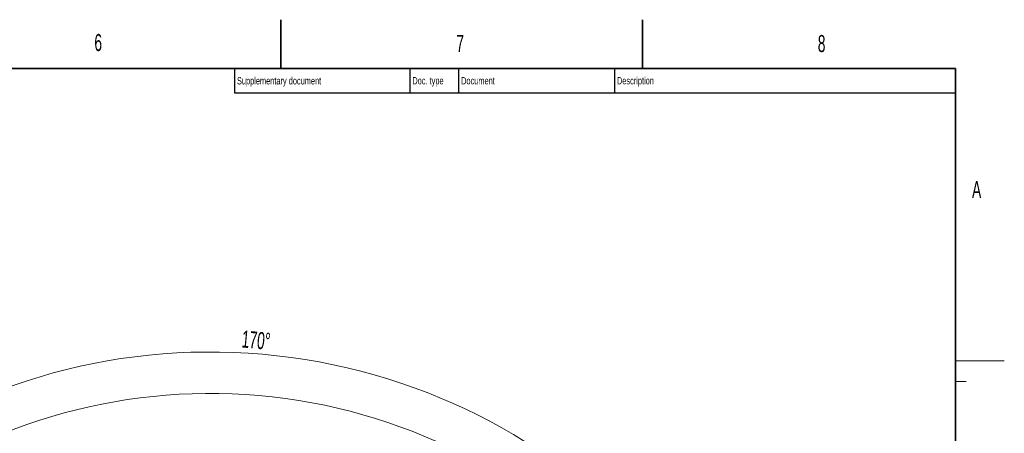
# Model space of a CAD drawing. Header units: millimetres. Extents: x 0 to 14900, y 0 to 10500.
# Tile 50 of 50: x 9848 to 14900, y 8377 to 10500. Entities that reach past the tile are written whole.
import ezdxf

# ---------------------------------------------------------------- set-up
doc = ezdxf.new("R2010")
doc.units = ezdxf.units.MM
doc.header["$LTSCALE"] = 25
doc.styles.add('SLDTEXTSTYLE0', font='TXT', dxfattribs={"width": 0.605})
doc.dimstyles.new('SLDDIMSTYLE2', dxfattribs={"dimtxt": 87.5, "dimasz": 87.5, "dimexe": 0, "dimexo": 0.0625, "dimgap": 21.875, "dimtad": 1, "dimdec": 4, "dimlfac": 25, "dimzin": 12, "dimdsep": 46, "dimtxsty": 'SLDTEXTSTYLE0', "dimsah": 1, "dimcen": 0.09, "dimadec": 1, "dimazin": 3, "dimtfac": 1, "dimtofl": 0, "dimtmove": 0, "dimatfit": 3, "dimfxl": 1, "dimfrac": 2, "dimtolj": 1, "dimtzin": 12, "dimarcsym": 0})

# ---------------------------------------------------------------- blocks, each defined once
blk = doc.blocks.new('_D_6')
at = {"color": 7, "linetype": 'Continuous', "lineweight": 0}
for p, q in [((7972.6, 6237), (7775.4, 6271.8)), ((12131.9, 5733.8), (13924.7, 5733.8))]:
    blk.add_line(p, q, dxfattribs=at)
at = {"color": 7, "linetype": 'Continuous', "lineweight": 18}
blk.add_arc((10826.5, 5733.8), 3060.7, 0, 170, dxfattribs=at)
for points in [[(7812.3, 6265.3), (7841, 6348.9), (7816.5, 6353.6)], [(13887.2, 5733.8), (13898.5, 5821.5), (13873.5, 5821.1)]]:
    blk.add_solid(points, dxfattribs=at)
at = {"color": 7, "linetype": 'Continuous', "lineweight": 18, "insert": (10991.7, 8905.5), "char_height": 87.5, "attachment_point": 1, "rotation": 354.776, "style": 'SLDTEXTSTYLE0'}
blk.add_mtext('170°', dxfattribs=at)

msp = doc.modelspace()

# ---------------------------------------------------------------- linework, layer by layer
at = {"color": 7, "linetype": 'Continuous', "lineweight": 35}
for p, q in [((11187.5, 10250), (11187.5, 10500)), ((13043.75, 10500), (13043.75, 10250)), ((14650, 10250), (500, 10250)), ((14650, 10250), (14650, 250))]:
    msp.add_line(p, q, dxfattribs=at)
at = {"color": 7, "linetype": 'Continuous', "lineweight": 25}
for p, q in [((10950, 10250), (10950, 10125)), ((11850, 10250), (11850, 10125)), ((12100, 10250), (12100, 10125)), ((12900, 10250), (12900, 10125)), ((10950, 10125), (14650, 10125))]:
    msp.add_line(p, q, dxfattribs=at)
at = {"color": 7, "linetype": 'Continuous', "lineweight": 18}
for p, q in [((14650, 8750), (14900, 8750)), ((14650, 8643.75), (14705, 8643.75))]:
    msp.add_line(p, q, dxfattribs=at)
msp.add_arc((10826.5253734, 5733.8100723), 2848, 190, 170, dxfattribs=at)

# ---------------------------------------------------------------- texts
at = {"color": 7, "linetype": 'Continuous', "lineweight": 0, "attachment_point": 1, "style": 'SLDTEXTSTYLE0'}
for s, insert, char_height in [('6', (10230.8768853, 10426.619408), 87.5), ('7', (12087.919764, 10421.7989346), 87.5), ('8', (13942.8292708, 10421.39854), 87.5), ('Supplementary document', (10962.5212639, 10205.1801908), 37.5), ('Description', (12912.4479131, 10205.5408121), 37.5), ('Doc. type', (11862.4836823, 10205.5756301), 37.5), ('Document', (12112.5498535, 10205.3904614), 37.5), ('A', (14734.5513827, 9672.2830355), 87.5)]:
    msp.add_mtext(s, dxfattribs=dict(at, insert=insert, char_height=char_height))

# ---------------------------------------------------------------- dimensions: what is measured, and where the dimension line sits
at = {"color": 7, "linetype": 'Continuous', "lineweight": 18}
dim = msp.add_angular_dim_2l(base=(11093.2840942, 8782.8762034), line1=((12081.864904, 5733.8100723), (9571.1858428, 5733.8100723)), line2=((9847.6264669, 5906.4163609), (8021.7928928, 6228.3600823)), dimstyle='SLDDIMSTYLE2', dxfattribs=at)
dim.commit()
dim.dimension.update_dxf_attribs({"geometry": '_D_6', "text_midpoint": (11105.2016849, 8781.8100723), "dimtype": 162})

doc.saveas('drawing.dxf')
